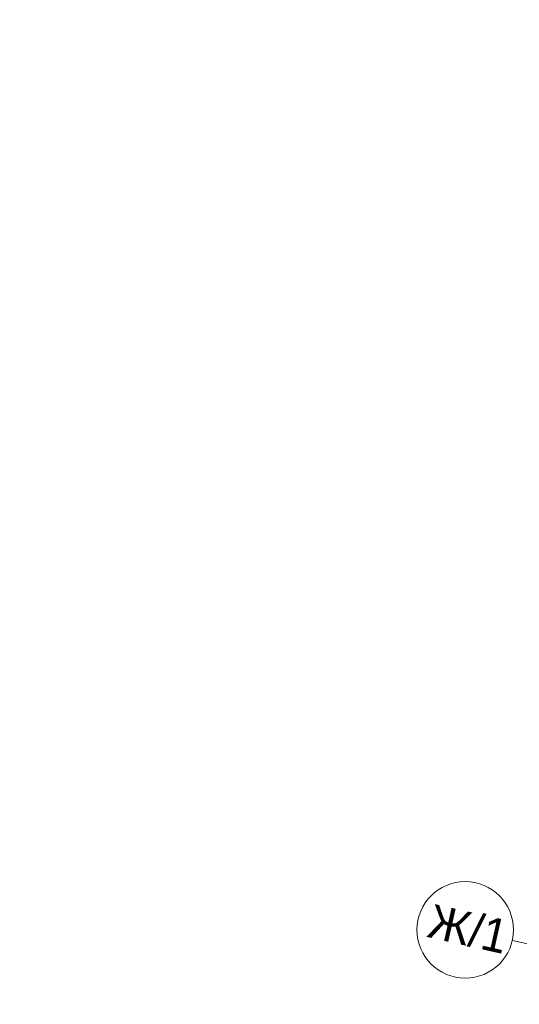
# Model space of a CAD drawing. Header units: millimetres. Extents: x -7213913 to -6999406, y 6129472 to 6470382.
# Tile 140 of 256: x -7213413 to -7208239, y 6182287 to 6192489. Entities that reach past the tile are written whole.
import ezdxf
from ezdxf.enums import TextEntityAlignment as Align

# ---------------------------------------------------------------- set-up
doc = ezdxf.new("R2010")
doc.units = ezdxf.units.MM
doc.header["$MEASUREMENT"] = 0
doc.linetypes.add('Штрихпунктирная', pattern=[670.277762, 352.777767, -176.388884, 0, -141.111112])
doc.layers.add('АР-Чертеж-Оси_Осевые размеры.АР', color=7, linetype='Continuous')
doc.layers.add('АР-Чертеж-Оси_Осевые размеры.АР_Ном._пера__1', color=7, linetype='Continuous', lineweight=0)
doc.layers.add('АР-Чертеж-Оси_Осевые размеры.АР_Ном._пера__120', color=7, linetype='Continuous', lineweight=0)
doc.styles.add('РЎР“Р•РќР•Р\xa0Р\x98Р\xa0_РЎРўР\x98Р›Р¬_5', font='GOTHIC.TTF')
doc.dimstyles.new('СГЕНЕРИР_СТИЛЬ__1', dxfattribs={"dimtxt": 400, "dimasz": 332.5, "dimexe": 0.18, "dimexo": 0.0625, "dimgap": 0, "dimtad": 1, "dimdec": 0, "dimzin": 0, "dimdsep": 46, "dimtxsty": 'РЎР“Р•РќР•Р\xa0Р\x98Р\xa0_РЎРўР\x98Р›Р¬_5', "dimblk": 'ARROWHEAD_6', "dimblk1": 'ARROWHEAD_6', "dimblk2": 'ARROWHEAD_6', "dimcen": 0.09, "dimse1": 1, "dimse2": 1, "dimclrd": 7, "dimclre": 7, "dimclrt": 7, "dimazin": 0, "dimtfac": 1, "dimtdec": 4, "dimtmove": 0, "dimatfit": 3, "dimfxl": 1, "dimtolj": 1, "dimtzin": 0, "dimarcsym": 0})
doc.dimstyles.new('СГЕНЕРИР_СТИЛЬ__2', dxfattribs={"dimtxt": 400, "dimasz": 332.5, "dimexe": 0.18, "dimexo": 0.0625, "dimgap": 0, "dimtad": 1, "dimdec": 0, "dimzin": 0, "dimdsep": 46, "dimtxsty": 'РЎР“Р•РќР•Р\xa0Р\x98Р\xa0_РЎРўР\x98Р›Р¬_5', "dimblk": 'ARROWHEAD_6', "dimblk1": 'ARROWHEAD_6', "dimblk2": 'ARROWHEAD_6', "dimcen": 0.09, "dimse1": 1, "dimse2": 1, "dimclrd": 7, "dimclre": 7, "dimclrt": 7, "dimazin": 0, "dimtfac": 1, "dimtdec": 4, "dimtmove": 2, "dimatfit": 3, "dimfxl": 1, "dimtolj": 1, "dimtzin": 0, "dimarcsym": 0})

# ---------------------------------------------------------------- blocks, each defined once
blk = doc.blocks.new('*D883', base_point=(-6566190, 6562678))
at = {"layer": 'АР-Чертеж-Оси_Осевые размеры.АР_Ном._пера__1', "color": 7, "linetype": 'Continuous', "lineweight": 0, "transparency": 16777216}
for p, q in [((-7205367, 6190087), (-7205913, 6187657)), ((-7205780, 6187448), (-7206045, 6187866)), ((-7206233, 6187729), (-7205593, 6187585)), ((-7205913, 6187657), (-7207035, 6182661)), ((-7206902, 6182452), (-7207167, 6182871)), ((-7207355, 6182733), (-7206715, 6182590))]:
    blk.add_line(p, q, dxfattribs=at)
at = {"layer": 'АР-Чертеж-Оси_Осевые размеры.АР_Ном._пера__1', "color": 7, "lineweight": 0, "transparency": 16777216, "insert": (-7206706, 6184489), "char_height": 400, "attachment_point": 7, "rotation": 77.3418, "style": 'РЎР“Р•РќР•Р\xa0Р\x98Р\xa0_РЎРўР\x98Р›Р¬_5'}
blk.add_mtext('\\A1;{\\pql;\\fCentury Gothic|b0|i0|c204|p0;\\W1.000000;5\xa0120}', dxfattribs=at)
blk = doc.blocks.new('ARROWHEAD_6')
at = {"color": 0, "linetype": 'Continuous', "lineweight": 0}
for p, q in [((-0.5, -0.5), (0.5, 0.5)), ((0, 0), (-1, 0))]:
    blk.add_line(p, q, dxfattribs=at)
blk = doc.blocks.new('*D884', base_point=(-6566190, 6562678))
at = {"layer": 'АР-Чертеж-Оси_Осевые размеры.АР_Ном._пера__1', "color": 7, "linetype": 'Continuous', "lineweight": 0, "transparency": 16777216}
for p, q in [((-7205913, 6187657), (-7207035, 6182661)), ((-7206902, 6182452), (-7207167, 6182871)), ((-7207355, 6182733), (-7206715, 6182590)), ((-7207035, 6182661), (-7207900, 6178808)), ((-7207768, 6178598), (-7208033, 6179017)), ((-7208220, 6178879), (-7207580, 6178736)), ((-7207900, 6178808), (-7208623, 6175588))]:
    blk.add_line(p, q, dxfattribs=at)
at = {"layer": 'АР-Чертеж-Оси_Осевые размеры.АР_Ном._пера__1', "color": 7, "lineweight": 0, "transparency": 16777216, "insert": (-7207700, 6180064), "char_height": 400, "attachment_point": 7, "rotation": 77.3418, "style": 'РЎР“Р•РќР•Р\xa0Р\x98Р\xa0_РЎРўР\x98Р›Р¬_5'}
blk.add_mtext('\\A1;{\\pql;\\fCentury Gothic|b0|i0|c204|p0;\\W1.000000;3\xa0950}', dxfattribs=at)
blk = doc.blocks.new('*D890', base_point=(-6566190, 6562678))
at = {"layer": 'АР-Чертеж-Оси_Осевые размеры.АР_Ном._пера__1', "color": 7, "linetype": 'Continuous', "lineweight": 0, "transparency": 16777216}
for p, q in [((-7202915, 6204750), (-7203179, 6205169)), ((-7203047, 6204960), (-7202989, 6205216)), ((-7202727, 6204888), (-7203367, 6205031)), ((-7212636, 6162263), (-7203047, 6204960)), ((-7212769, 6162472), (-7212504, 6162054)), ((-7212316, 6162191), (-7212956, 6162335)), ((-7212694, 6162007), (-7212636, 6162263))]:
    blk.add_line(p, q, dxfattribs=at)
at = {"layer": 'АР-Чертеж-Оси_Осевые размеры.АР_Ном._пера__1', "color": 7, "lineweight": 0, "transparency": 16777216, "insert": (-7207709, 6184565), "char_height": 400, "attachment_point": 7, "rotation": 77.3418, "style": 'РЎР“Р•РќР•Р\xa0Р\x98Р\xa0_РЎРўР\x98Р›Р¬_5'}
blk.add_mtext('\\A1;{\\pql;\\fCentury Gothic|b0|i0|c204|p0;\\W1.000000;43\xa0760}', dxfattribs=at)
blk = doc.blocks.new('Стандартный Маркер Сетки[182]_10', base_point=(-7208311, 6182948))
at = {"layer": 'АР-Чертеж-Оси_Осевые размеры.АР_Ном._пера__120', "color": 7, "linetype": 'Штрихпунктирная', "lineweight": 0}
blk.add_line((-7207335, 6182729), (-7208311, 6182948), dxfattribs=at)
at = {"layer": 'АР-Чертеж-Оси_Осевые размеры.АР_Ном._пера__120', "color": 7, "linetype": 'Continuous', "lineweight": 0}
blk.add_circle((-7208799, 6183058), 500, dxfattribs=at)
at = {"layer": 'АР-Чертеж-Оси_Осевые размеры.АР_Ном._пера__120', "color": 7, "lineweight": 0, "style": 'РЎР“Р•РќР•Р\xa0Р\x98Р\xa0_РЎРўР\x98Р›Р¬_5'}
blk.add_attdef('AC_MarkerText_1', text='', height=350, rotation=347.3418, dxfattribs=at).set_placement((-7208729, 6183239), align=Align.TOP_CENTER)
blk = doc.blocks.new('Стандартный Маркер Сетки[203]_10', base_point=(-7208311, 6182948))
at = {"layer": 'АР-Чертеж-Оси_Осевые размеры.АР_Ном._пера__120', "color": 7, "linetype": 'Штрихпунктирная', "lineweight": 0}
blk.add_line((-7207335, 6182729), (-7208311, 6182948), dxfattribs=at)
at = {"layer": 'АР-Чертеж-Оси_Осевые размеры.АР_Ном._пера__120', "color": 7, "linetype": 'Continuous', "lineweight": 0}
blk.add_circle((-7208799, 6183058), 500, dxfattribs=at)
at = {"layer": 'АР-Чертеж-Оси_Осевые размеры.АР_Ном._пера__120', "color": 7, "lineweight": 0, "style": 'РЎР“Р•РќР•Р\xa0Р\x98Р\xa0_РЎРўР\x98Р›Р¬_5'}
blk.add_attdef('AC_MarkerText_1', text='', height=350, rotation=347.3418, dxfattribs=at).set_placement((-7208729, 6183239), align=Align.TOP_CENTER)

msp = doc.modelspace()

# ---------------------------------------------------------------- block references
at = {"layer": 'АР-Чертеж-Оси_Осевые размеры.АР', "color": 8, "linetype": 'Continuous', "lineweight": 15}
for name in ['Стандартный Маркер Сетки[182]_10', 'Стандартный Маркер Сетки[203]_10']:
    msp.add_blockref(name, (-7208310.8, 6182948.1), dxfattribs=at).add_auto_attribs({'AC_MarkerText_1': 'Ж/1'})

# ---------------------------------------------------------------- dimensions: what is measured, and where the dimension line sits
at = {"layer": 'АР-Чертеж-Оси_Осевые размеры.АР', "color": 7, "linetype": 'Continuous', "lineweight": 0}
for base, p1, p2, angle, dimstyle, picture, middle in [((-7203046.9, 6204959.5), (-7213412.7, 6162437.5), (-7203841.7, 6205138), 77.34176, 'СГЕНЕРИР_СТИЛЬ__2', '*D890', (-7207720.9, 6185426.5)), ((-7207034.7, 6182661.5), (-7207678.7, 6188053.7), (-7208798.7, 6183057.7), 257.34176, 'СГЕНЕРИР_СТИЛЬ__1', '*D883', (-7206751, 6185202.3)), ((-7207900.3, 6178807.5), (-7208798.7, 6183057.7), (-7209666.3, 6179204.2), 257.34176, 'СГЕНЕРИР_СТИЛЬ__1', '*D884', (-7207744.8, 6180777.6))]:
    dim = msp.add_linear_dim(base=base, p1=p1, p2=p2, angle=angle, dimstyle=dimstyle, dxfattribs=at)
    dim.commit()
    dim.dimension.update_dxf_attribs({"geometry": picture, "text_midpoint": middle, "dimtype": 160, "text_rotation": 77.34176})

doc.saveas('drawing.dxf')
